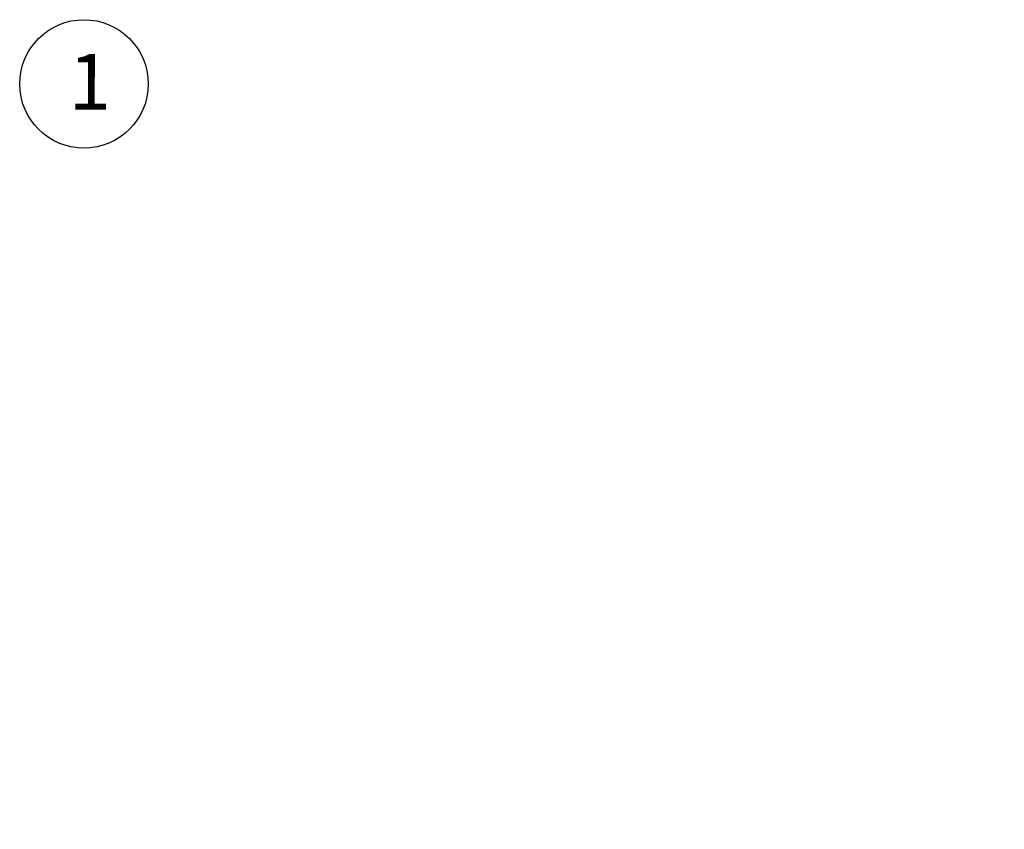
# Model space of a CAD drawing. Header units: inches. Extents: x 424 to 2043, y -237 to 445.
# Tile 41 of 256: x 639 to 645, y -130 to -125. Entities that reach past the tile are written whole.
import ezdxf

# ---------------------------------------------------------------- set-up
doc = ezdxf.new("R2010")
doc.units = ezdxf.units.IN
doc.header["$MEASUREMENT"] = 0
doc.layers.add('A-DOOR', color=31, linetype='Continuous', lineweight=9)
doc.layers.add('A-DOOR-FRAM', color=31, linetype='Continuous', lineweight=9)
doc.styles.get("Standard").update_dxf_attribs({"font": 'arial.ttf'})

# ---------------------------------------------------------------- blocks, each defined once
blk = doc.blocks.new('5_Panel_Bi-Fold_Door_Metric_7271 - 2500 x 4300-134297-همکف')
at = {"layer": 'A-DOOR'}
for p, q in [((-2.0966, 0.0674), (-1.8403, 0.8569)), ((-1.8162, 0.8491), (-2.0724, 0.0596)), ((-1.8403, 0.8569), (-1.8162, 0.8491)), ((-1.792, 0.8519), (-1.8162, 0.8491)), ((-1.8162, 0.8491), (-1.72, 0.0247)), ((-1.6958, 0.0275), (-1.792, 0.8519)), ((-1.6958, 0.0275), (-1.5996, 0.8519)), ((-1.5754, 0.8491), (-1.6717, 0.0247)), ((-1.5996, 0.8519), (-1.5754, 0.8491)), ((1.6958, 0.0311), (1.9106, 0.8328)), ((1.9106, 0.8328), (1.9348, 0.8264)), ((1.9589, 0.8304), (1.9348, 0.8264)), ((2.0966, 0.0119), (1.9589, 0.8304)), ((1.9348, 0.8264), (1.72, 0.0247)), ((1.9348, 0.8264), (2.0724, 0.0079)), ((-2.0724, 0.0596), (-2.0966, 0.0674)), ((-1.72, 0.0247), (-1.6958, 0.0275)), ((-1.6717, 0.0247), (-1.6958, 0.0275)), ((1.72, 0.0247), (1.6958, 0.0311)), ((2.0724, 0.0079), (2.0966, 0.0119))]:
    blk.add_line(p, q, dxfattribs=at)
at = {"layer": 'A-DOOR', "lineweight": 18}
for p, q in [((-2.1, 0.11), (-2.2, 0.11)), ((-2.2, 0.11), (-2.2, 0.1)), ((-2.2, 0.1), (-2.1, 0.1)), ((-2.1, 0.1), (-2.1, 0.11)), ((2.2, 0.11), (2.1, 0.11)), ((2.1, 0.11), (2.1, 0.1)), ((2.1, 0.1), (2.2, 0.1)), ((2.2, 0.1), (2.2, 0.11))]:
    blk.add_line(p, q, dxfattribs=at)
at = {"layer": 'A-DOOR-FRAM'}
for p, q in [((-2.075, 0.015), (-2.1, 0.015)), ((-2.1, 0.015), (-2.1, -0.01)), ((-2.075, -0.01), (-2.075, 0.015)), ((2.1, 0.015), (2.075, 0.015)), ((2.075, 0.015), (2.075, -0.01)), ((2.1, -0.01), (2.1, 0.015)), ((-2.1, -0.01), (-2.075, -0.01)), ((2.075, -0.01), (2.1, -0.01))]:
    blk.add_line(p, q, dxfattribs=at)

msp = doc.modelspace()

# ---------------------------------------------------------------- linework, layer by layer
msp.add_circle((639.5463, -125.3798), 0.3854)

# ---------------------------------------------------------------- block references
at = {"layer": 'A-DOOR', "rotation": 249.9545470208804}
msp.add_blockref('5_Panel_Bi-Fold_Door_Metric_7271 - 2500 x 4300-134297-همکف', (644.6536, -129.5689), dxfattribs=at)

# ---------------------------------------------------------------- texts
at = {"insert": (639.4553, -125.1997), "char_height": 0.3338, "attachment_point": 1, "rotation": 359.95455}
msp.add_mtext_dynamic_manual_height_columns('1', width=12.832731, gutter_width=1.669, heights=[0], dxfattribs=at)

doc.saveas('drawing.dxf')
